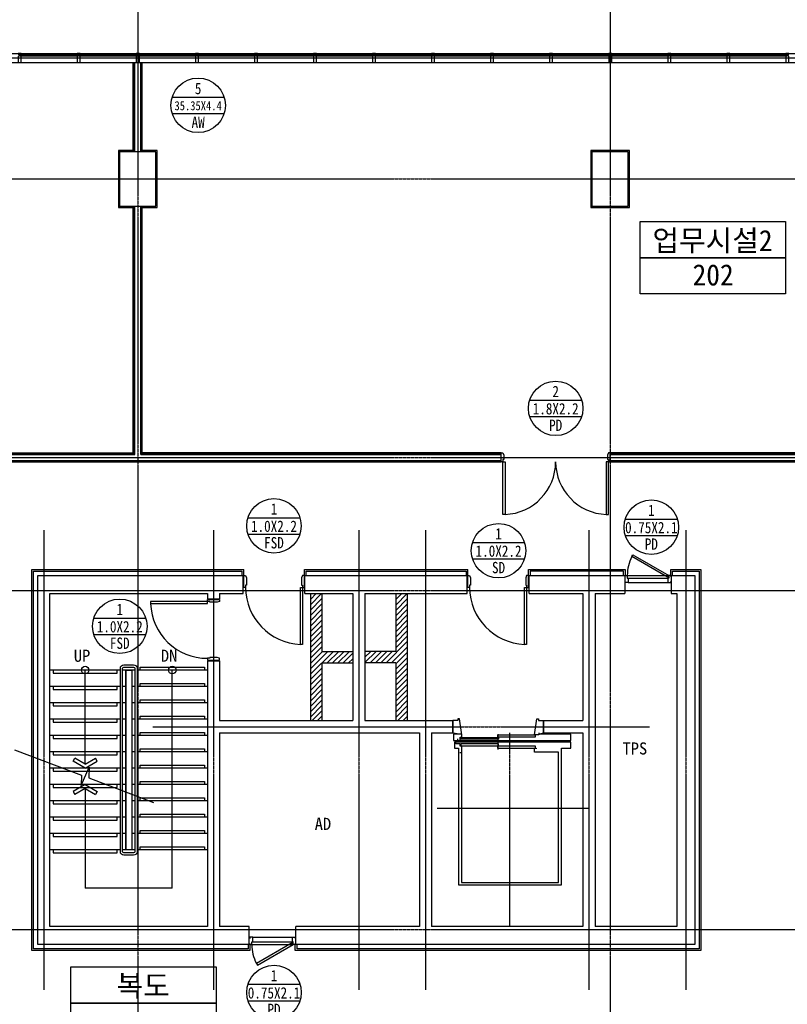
# Model space of a CAD drawing. Header units: millimetres. Extents: x 3445018 to 4174071, y -6064565 to -5122887.
# Tile 109 of 192: x 3876284 to 3888959, y -5540182 to -5523914. Entities that reach past the tile are written whole.
import ezdxf
from ezdxf.enums import TextEntityAlignment as Align

# ---------------------------------------------------------------- set-up
doc = ezdxf.new("R2010")
doc.units = ezdxf.units.MM
doc.header["$MEASUREMENT"] = 0
doc.linetypes.add('CEN', pattern=[66, 60, -2, 2, -2])
doc.layers.get('0').update_dxf_attribs({"linetype": 'CONTINUOUS'})
for name, color, linetype in [('AA-XXXX-창호부호', 7, 'CONTINUOUS'), ('CEN', 13, 'CEN'), ('DO', 7, 'CONTINUOUS'), ('door', 4, 'CONTINUOUS'), ('EL3', 7, 'CONTINUOUS'), ('ELEV CAR', 8, 'CONTINUOUS'), ('FIN', 6, 'CONTINUOUS'), ('HA1', 8, 'CONTINUOUS'), ('RBO', 1, 'CONTINUOUS'), ('ST', 7, 'CONTINUOUS'), ('ST2', 6, 'CONTINUOUS'), ('SY', 1, 'CONTINUOUS'), ('TE1', 3, 'CONTINUOUS'), ('TE2', 2, 'CONTINUOUS'), ('WA1', 2, 'CONTINUOUS'), ('WA2', 3, 'CONTINUOUS'), ('WA3', 7, 'CONTINUOUS'), ('WIN1', 4, 'CONTINUOUS'), ('WIN2', 9, 'CONTINUOUS')]:
    doc.layers.add(name, color=color, linetype=linetype)
doc.styles.add('SDP-S', font='txt')
doc.styles.add('돋움체', font='txt')

# ---------------------------------------------------------------- blocks, each defined once
blk = doc.blocks.new('A$C42BD091C')
at = {"layer": 'ELEV CAR', "linetype": 'CEN'}
for p, q in [((1300, 0), (1300, -3200)), ((2500, -1955), (0, -1955))]:
    blk.add_line(p, q, dxfattribs=at)
at = {"layer": 'ELEV CAR'}
for p, q in [((2150, -688), (450, -688)), ((450, -688), (450, -2943)), ((2100, -728), (500, -728)), ((500, -728), (500, -2878)), ((2100, -2873), (2100, -728)), ((2150, -2943), (2150, -688)), ((500, -2878), (895, -2878)), ((895, -2878), (895, -2943)), ((450, -2943), (295, -2943)), ((295, -2943), (295, -3045)), ((295, -3045), (2215, -3045)), ((865, -2943), (865, -2933)), ((895, -2943), (865, -2943)), ((2215, -2943), (2150, -2943)), ((2215, -3045), (2215, -2943)), ((825, -3177), (745, -3200)), ((745, -3200), (745, -3400)), ((2245, -3200), (2097, -3177)), ((2245, -3200), (2245, -3400))]:
    blk.add_line(p, q, dxfattribs=at)
for points in [[(1495, -2923), (1495, -3092), (1495, -3177)], [(2125, -2873), (2095, -2873), (2095, -2980), (2121, -2980), (2121, -3017), (2196, -3017), (2196, -3045), (2215, -3045)], [(2097, -3177), (2232, -3177), (2232, -3070), (295, -3070), (295, -3177), (825, -3177)], [(2164, -3100), (2164, -3070), (2120, -3070), (2120, -3127), (2095, -3127), (2095, -3167), (2132, -3430), (2162, -3430), (2162, -3400), (2245, -3400)], [(825, -3197), (825, -3167), (895, -3167), (858, -3429), (828, -3429), (828, -3400), (745, -3400)]]:
    blk.add_lwpolyline(points, dxfattribs=at)
for points in [[(1503, -2948), (879, -2948), (879, -2980), (1503, -2980)], [(2111, -2985), (1487, -2985), (1487, -3017), (2111, -3017)], [(879, -3162), (1503, -3162), (1503, -3132), (879, -3132)], [(2111, -3092), (2111, -3122), (1487, -3122), (1487, -3092)]]:
    blk.add_lwpolyline(points, close=True, dxfattribs=at)
blk = doc.blocks.new('CW-1')
at = {"layer": 'door'}
for points in [[(704860, -1026992), (704879, -1026992), (704879, -1026980), (704829, -1026980), (704829, -1026992), (704848, -1026992)], [(704848, -1026992), (704848, -1027028)], [(704860, -1026992), (704860, -1027028)], [(704848, -1027028), (704829, -1027028), (704829, -1027130), (704879, -1027130), (704879, -1027028), (704860, -1027028)]]:
    blk.add_lwpolyline(points, dxfattribs=at)
blk = doc.blocks.new('창호부호_수정')
at = {"layer": 'AA-XXXX-창호부호'}
for p, q in [((-1717, 540), (1717, 540)), ((-1717, -540), (1717, -540))]:
    blk.add_line(p, q, dxfattribs=at)
blk.add_circle((0, 0), 1800, dxfattribs=at)
at = {"layer": 'AA-XXXX-창호부호', "color": 3, "width": 0.85}
for tag, p in [('NO', (0, 1116)), ('창호', (0, -1116))]:
    blk.add_attdef(tag, text='', height=750, dxfattribs=at).set_placement(p, align=Align.MIDDLE_CENTER)
at = {"layer": 'AA-XXXX-창호부호', "color": 4, "width": 0.85}
blk.add_attdef('규격', text='', height=750, dxfattribs=at).set_placement((0, -24), align=Align.MIDDLE_CENTER)

msp = doc.modelspace()

# ---------------------------------------------------------------- hatches: boundary and pattern name
at = {"layer": 'HA1', "ltscale": 200, "true_color": 0x939598}
h = msp.add_hatch(dxfattribs=at)
h.set_pattern_fill('ANSI31', color=252, scale=500)
h.set_pattern_definition([(45, (489451.61, -304432.356), (-44.1941738, 44.1941738), [])])
h.paths.add_polyline_path([(3881784.289, -5534350.309), (3881274.289, -5534350.309), (3881274.289, -5533395.309), (3881084.289, -5533395.309), (3881084.289, -5535495.309), (3881274.289, -5535495.309), (3881274.289, -5534540.309), (3881784.289, -5534540.309)])
h.paths.add_polyline_path([(3882684.289, -5533395.309), (3882494.289, -5533395.309), (3882494.289, -5534350.309), (3881984.289, -5534350.309), (3881984.289, -5534540.309), (3882494.289, -5534540.309), (3882494.289, -5535495.309), (3882684.289, -5535495.309)])

# ---------------------------------------------------------------- linework, layer by layer
at = {"color": 9, "true_color": 0xc7c8ca}
for p, q in [((3877165.459, -5536166.121), (3877193.732, -5536116.644)), ((3877365.289, -5536280.309), (3877165.459, -5536166.121)), ((3877365.289, -5536214.677), (3877194.114, -5536116.862)), ((3877365.289, -5536214.677), (3877536.465, -5536116.862)), ((3877365.289, -5536280.309), (3877565.119, -5536166.121)), ((3877565.119, -5536166.121), (3877536.847, -5536116.644)), ((3877365.289, -5536550.309), (3877165.459, -5536664.498)), ((3877165.459, -5536664.498), (3877193.732, -5536713.975)), ((3877365.289, -5536615.942), (3877194.114, -5536713.756)), ((3877365.289, -5536550.309), (3877565.119, -5536664.498)), ((3877365.289, -5536615.942), (3877536.465, -5536713.756)), ((3877565.119, -5536664.498), (3877536.847, -5536713.975))]:
    msp.add_line(p, q, dxfattribs=at)
at = {"layer": 'CEN'}
for p, q in [((3878234.289, -5510409.833), (3878234.289, -5554758.274)), ((3886034.289, -5510409.833), (3886034.289, -5554758.274)), ((3853298.874, -5526545.309), (3904157.54, -5526545.309)), ((3853298.874, -5531145.309), (3904157.54, -5531145.309)), ((3876684.289, -5532345.309), (3876684.289, -5539945.309)), ((3879484.289, -5532345.309), (3879484.289, -5539945.309)), ((3881884.289, -5532345.309), (3881884.289, -5539945.309)), ((3882984.289, -5532345.309), (3882984.289, -5539945.309)), ((3885684.289, -5532345.309), (3885684.289, -5539945.309)), ((3887284.289, -5532345.309), (3887284.289, -5539945.309)), ((3853298.874, -5533345.309), (3904157.54, -5533345.309)), ((3878484.289, -5535595.309), (3886684.289, -5535595.309)), ((3853298.874, -5538945.309), (3904157.54, -5538945.309))]:
    msp.add_line(p, q, dxfattribs=at)
at = {"layer": 'DO', "color": 4}
for p, q in [((3886317.289, -5533095.309), (3887001.289, -5533095.309)), ((3886332.289, -5533143.309), (3886986.289, -5533143.309)), ((3886332.289, -5533215.309), (3886986.289, -5533215.309)), ((3880132.289, -5539075.309), (3880786.289, -5539075.309)), ((3880117.289, -5539195.309), (3880801.289, -5539195.309)), ((3880132.289, -5539147.309), (3880786.289, -5539147.309))]:
    msp.add_line(p, q, dxfattribs=at)
for points in [[(3884279.289, -5531111.309), (3884279.289, -5531179.309), (3884264.289, -5531179.309), (3884264.289, -5531219.309), (3884234.289, -5531219.309), (3884234.289, -5531071.309), (3884264.289, -5531071.309), (3884279.289, -5531111.309)], [(3885989.289, -5531111.309), (3885989.289, -5531179.309), (3886004.289, -5531179.309), (3886004.289, -5531219.309), (3886034.289, -5531219.309), (3886034.289, -5531071.309), (3886004.289, -5531071.309), (3885989.289, -5531111.309)], [(3887001.289, -5533095.309), (3886983.789, -5533125.62), (3886392.204, -5532784.068), (3886409.704, -5532753.757), (3887001.289, -5533095.309)], [(3880029.289, -5533135.309), (3880029.289, -5533255.309), (3880014.289, -5533255.309), (3880014.289, -5533295.309), (3879984.289, -5533295.309), (3879984.289, -5533095.309), (3880014.289, -5533095.309), (3880029.289, -5533135.309)], [(3880939.289, -5533135.309), (3880939.289, -5533255.309), (3880954.289, -5533255.309), (3880954.289, -5533295.309), (3880984.289, -5533295.309), (3880984.289, -5533095.309), (3880954.289, -5533095.309), (3880939.289, -5533135.309)], [(3883729.289, -5533135.309), (3883729.289, -5533255.309), (3883714.289, -5533255.309), (3883714.289, -5533295.309), (3883684.289, -5533295.309), (3883684.289, -5533095.309), (3883714.289, -5533095.309), (3883729.289, -5533135.309)], [(3884639.289, -5533135.309), (3884639.289, -5533255.309), (3884654.289, -5533255.309), (3884654.289, -5533295.309), (3884684.289, -5533295.309), (3884684.289, -5533095.309), (3884654.289, -5533095.309), (3884639.289, -5533135.309)], [(3886284.289, -5533115.309), (3886284.289, -5533095.309), (3886317.289, -5533095.309), (3886317.289, -5533143.309), (3886332.289, -5533143.309), (3886332.289, -5533215.309), (3886284.289, -5533215.309), (3886284.289, -5533195.309)], [(3887034.289, -5533115.309), (3887034.289, -5533095.309), (3887001.289, -5533095.309), (3887001.289, -5533143.309), (3886986.289, -5533143.309), (3886986.289, -5533215.309), (3887034.289, -5533215.309), (3887034.289, -5533195.309)], [(3879544.289, -5533540.309), (3879424.289, -5533540.309), (3879424.289, -5533525.309), (3879384.289, -5533525.309), (3879384.289, -5533495.309), (3879584.289, -5533495.309), (3879584.289, -5533525.309), (3879544.289, -5533540.309)], [(3879544.289, -5534450.309), (3879424.289, -5534450.309), (3879424.289, -5534465.309), (3879384.289, -5534465.309), (3879384.289, -5534495.309), (3879584.289, -5534495.309), (3879584.289, -5534465.309), (3879544.289, -5534450.309)], [(3880084.289, -5539175.309), (3880084.289, -5539195.309), (3880117.289, -5539195.309), (3880117.289, -5539147.309), (3880132.289, -5539147.309), (3880132.289, -5539075.309), (3880084.289, -5539075.309), (3880084.289, -5539095.309)], [(3880834.289, -5539175.309), (3880834.289, -5539195.309), (3880801.289, -5539195.309), (3880801.289, -5539147.309), (3880786.289, -5539147.309), (3880786.289, -5539075.309), (3880834.289, -5539075.309), (3880834.289, -5539095.309)], [(3880801.289, -5539195.309), (3880783.789, -5539164.998), (3880192.204, -5539506.55), (3880209.704, -5539536.861), (3880801.289, -5539195.309)]]:
    msp.add_lwpolyline(points, dxfattribs=at)
for points in [[(3884264.289, -5531219.309), (3884299.289, -5531219.309), (3884299.289, -5532088.605), (3884264.289, -5532088.605)], [(3886004.289, -5531219.309), (3885969.289, -5531219.309), (3885969.289, -5532088.605), (3886004.289, -5532088.605)], [(3880954.289, -5533295.309), (3880954.289, -5534234.657), (3880919.289, -5534234.657), (3880919.289, -5533295.309)], [(3884654.289, -5533295.309), (3884654.289, -5534234.657), (3884619.289, -5534234.657), (3884619.289, -5533295.309)], [(3879384.289, -5533525.309), (3878444.941, -5533525.309), (3878444.941, -5533560.309), (3879384.289, -5533560.309)]]:
    msp.add_lwpolyline(points, close=True, dxfattribs=at)
for centre, radius, start, end in [((3884264.289, -5531219.309), 870, 272.3056248, 0), ((3886004.289, -5531219.309), 870, 180, 267.6943752), ((3887001.289, -5533095.309), 684, 152.9330825, 180), ((3880954.289, -5533295.309), 940, 180, 267.8661532), ((3884654.289, -5533295.309), 940, 180, 267.8661532), ((3879384.289, -5533525.309), 940, 182.1338468, 270), ((3880801.289, -5539195.309), 684, 180, 207.0669175)]:
    msp.add_arc(centre, radius, start, end, dxfattribs=at)
at = {"layer": 'EL3', "color": 252, "ltscale": 1000, "true_color": 0x939598}
for points in [[(3877946.289, -5537660.309), (3877946.289, -5534630.309, -0.414213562), (3878004.289, -5534572.309), (3878164.289, -5534572.309, -0.414213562), (3878222.289, -5534630.309), (3878222.289, -5537660.309, -0.414213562), (3878164.289, -5537718.309), (3878004.289, -5537718.309, -0.414213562)], [(3877984.289, -5537660.309), (3877984.289, -5534630.309, -0.414213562), (3878004.289, -5534610.309), (3878164.289, -5534610.309, -0.414213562), (3878184.289, -5534630.309), (3878184.289, -5537660.309, -0.414213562), (3878164.289, -5537680.309), (3878004.289, -5537680.309, -0.414213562)]]:
    msp.add_lwpolyline(points, format="xyb", close=True, dxfattribs=at)
msp.add_lwpolyline([(3878034.289, -5537630.309), (3878034.289, -5534660.309), (3878134.289, -5534660.309), (3878134.289, -5537630.309)], close=True, dxfattribs=at)
at = {"layer": 'FIN', "color": 252, "ltscale": 1000, "true_color": 0x939598}
for p, q in [((3872234.289, -5531207.309), (3884234.289, -5531207.309)), ((3872234.289, -5531219.309), (3884234.289, -5531219.309)), ((3886034.289, -5531207.309), (3895759.289, -5531207.309)), ((3886034.289, -5531219.309), (3895759.289, -5531219.309))]:
    msp.add_line(p, q, dxfattribs=at)
for points in [[(3878160.289, -5526095.309), (3878160.289, -5524620.309)], [(3878172.289, -5526095.309), (3878172.289, -5524620.309)], [(3878296.289, -5526095.309), (3878296.289, -5524620.309)], [(3878308.289, -5526095.309), (3878308.289, -5524620.309)], [(3878160.289, -5526075.309), (3877914.289, -5526075.309), (3877914.289, -5527015.309), (3878160.289, -5527015.309)], [(3878308.289, -5527015.309), (3878554.289, -5527015.309), (3878554.289, -5526075.309), (3878308.289, -5526075.309)], [(3872234.289, -5531083.309), (3878172.289, -5531083.309), (3878172.289, -5526995.309)], [(3872234.289, -5531071.309), (3878160.289, -5531071.309), (3878160.289, -5526995.309)], [(3884234.289, -5531083.309), (3878296.289, -5531083.309), (3878296.289, -5526995.309)], [(3884234.289, -5531071.309), (3878308.289, -5531071.309), (3878308.289, -5526995.309)], [(3895759.289, -5531071.309), (3886034.289, -5531071.309)], [(3895759.289, -5531083.309), (3886034.289, -5531083.309)]]:
    msp.add_lwpolyline(points, dxfattribs=at)
msp.add_lwpolyline([(3885714.299, -5527015.322), (3886354.299, -5527015.322), (3886354.299, -5526075.322), (3885714.299, -5526075.322)], close=True, dxfattribs=at)
at = {"layer": 'FIN', "color": 252, "true_color": 0x939598}
for points in [[(3880084.289, -5539195.309), (3880084.289, -5539295.309), (3876484.289, -5539295.309), (3876484.289, -5532995.309), (3879984.289, -5532995.309)], [(3880054.289, -5539195.309), (3880054.289, -5539265.309), (3876514.289, -5539265.309), (3876514.289, -5533025.309), (3879954.289, -5533025.309), (3879954.289, -5533095.309)], [(3879984.289, -5533095.309), (3879984.289, -5532995.309)], [(3887034.289, -5533095.309), (3887034.289, -5532995.309), (3887534.289, -5532995.309), (3887534.289, -5539295.309), (3880834.289, -5539295.309), (3880834.289, -5539195.309)], [(3887064.289, -5533095.309), (3887064.289, -5533025.309), (3887504.289, -5533025.309), (3887504.289, -5539265.309), (3880864.289, -5539265.309), (3880864.289, -5539195.309)], [(3880984.289, -5532995.309), (3883684.289, -5532995.309)], [(3880984.289, -5533095.309), (3880984.289, -5532995.309)], [(3881014.289, -5533095.309), (3881014.289, -5533025.309), (3883654.289, -5533025.309), (3883654.289, -5533095.309)], [(3883684.289, -5533095.309), (3883684.289, -5532995.309)], [(3884684.289, -5532995.309), (3886284.289, -5532995.309), (3886284.289, -5533095.309)], [(3884684.289, -5533095.309), (3884684.289, -5532995.309)], [(3886254.289, -5533095.309), (3886254.289, -5533025.309), (3884714.289, -5533025.309), (3884714.289, -5533095.309)]]:
    msp.add_lwpolyline(points, dxfattribs=at)
at = {"layer": 'RBO', "color": 252, "true_color": 0x939598}
for points in [[(3886528.325, -5527845.809), (3886528.325, -5527245.809), (3888928.325, -5527245.809), (3888928.325, -5527845.809)], [(3886528.325, -5528445.809), (3886528.325, -5527845.809), (3888928.325, -5527845.809), (3888928.325, -5528445.809)], [(3877127.317, -5540161.921), (3877127.317, -5539561.921), (3879527.317, -5539561.921), (3879527.317, -5540161.921)], [(3877127.317, -5540761.921), (3877127.317, -5540161.921), (3879527.317, -5540161.921), (3879527.317, -5540761.921)]]:
    msp.add_lwpolyline(points, close=True, dxfattribs=at)
at = {"layer": 'ST', "color": 252, "ltscale": 1000, "true_color": 0x939598}
for p, q in [((3877946.289, -5534660.309), (3876784.289, -5534660.309)), ((3878184.289, -5534660.309), (3877984.289, -5534660.309)), ((3878034.289, -5534660.309), (3878034.289, -5537630.309)), ((3878134.289, -5534660.309), (3878134.289, -5537630.309)), ((3879384.289, -5534660.309), (3878222.289, -5534660.309)), ((3877946.289, -5534930.309), (3876784.289, -5534930.309)), ((3878034.289, -5534930.309), (3877984.289, -5534930.309)), ((3878184.289, -5534930.309), (3878134.289, -5534930.309)), ((3879384.289, -5534930.309), (3878222.289, -5534930.309)), ((3877946.289, -5535200.309), (3876784.289, -5535200.309)), ((3878034.289, -5535200.309), (3877984.289, -5535200.309)), ((3878184.289, -5535200.309), (3878134.289, -5535200.309)), ((3879384.289, -5535200.309), (3878222.289, -5535200.309)), ((3877946.289, -5535470.309), (3876784.289, -5535470.309)), ((3878034.289, -5535470.309), (3877984.289, -5535470.309)), ((3878184.289, -5535470.309), (3878134.289, -5535470.309)), ((3879384.289, -5535470.309), (3878222.289, -5535470.309)), ((3877946.289, -5535740.309), (3876784.289, -5535740.309)), ((3878034.289, -5535740.309), (3877984.289, -5535740.309)), ((3878184.289, -5535740.309), (3878134.289, -5535740.309)), ((3879384.289, -5535740.309), (3878222.289, -5535740.309)), ((3877946.289, -5536010.309), (3876784.289, -5536010.309)), ((3878034.289, -5536010.309), (3877984.289, -5536010.309)), ((3878184.289, -5536010.309), (3878134.289, -5536010.309)), ((3879384.289, -5536010.309), (3878222.289, -5536010.309)), ((3877946.289, -5536280.309), (3876784.289, -5536280.309)), ((3878034.289, -5536280.309), (3877984.289, -5536280.309)), ((3878184.289, -5536280.309), (3878134.289, -5536280.309)), ((3879384.289, -5536280.309), (3878222.289, -5536280.309)), ((3877946.289, -5536550.309), (3876784.289, -5536550.309)), ((3878034.289, -5536550.309), (3877984.289, -5536550.309)), ((3878184.289, -5536550.309), (3878134.289, -5536550.309)), ((3879384.289, -5536550.309), (3878222.289, -5536550.309)), ((3877946.289, -5536820.309), (3876784.289, -5536820.309)), ((3878034.289, -5536820.309), (3877984.289, -5536820.309)), ((3878184.289, -5536820.309), (3878134.289, -5536820.309)), ((3879384.289, -5536820.309), (3878222.289, -5536820.309)), ((3877946.289, -5537090.309), (3876784.289, -5537090.309)), ((3878034.289, -5537090.309), (3877984.289, -5537090.309)), ((3878184.289, -5537090.309), (3878134.289, -5537090.309)), ((3879384.289, -5537090.309), (3878222.289, -5537090.309)), ((3877946.289, -5537360.309), (3876784.289, -5537360.309)), ((3878034.289, -5537360.309), (3877984.289, -5537360.309)), ((3878184.289, -5537360.309), (3878134.289, -5537360.309)), ((3879384.289, -5537360.309), (3878222.289, -5537360.309)), ((3877946.289, -5537630.309), (3876784.289, -5537630.309)), ((3878184.289, -5537630.309), (3877984.289, -5537630.309)), ((3879384.289, -5537630.309), (3878222.289, -5537630.309))]:
    msp.add_line(p, q, dxfattribs=at)
at = {"layer": 'ST2', "color": 252, "ltscale": 1000, "true_color": 0x939598}
for points in [[(3876834.786, -5534660.309), (3876834.786, -5534710.309), (3877896.289, -5534710.309), (3877896.289, -5534660.309)], [(3878272.786, -5534660.309), (3878272.786, -5534610.309), (3879334.289, -5534610.309), (3879334.289, -5534660.309)], [(3878272.786, -5534930.309), (3878272.786, -5534880.309), (3879334.289, -5534880.309), (3879334.289, -5534930.309)], [(3876834.786, -5534930.309), (3876834.786, -5534980.309), (3877896.289, -5534980.309), (3877896.289, -5534930.309)], [(3876834.786, -5535200.309), (3876834.786, -5535250.309), (3877896.289, -5535250.309), (3877896.289, -5535200.309)], [(3878272.786, -5535200.309), (3878272.786, -5535150.309), (3879334.289, -5535150.309), (3879334.289, -5535200.309)], [(3876834.786, -5535470.309), (3876834.786, -5535520.309), (3877896.289, -5535520.309), (3877896.289, -5535470.309)], [(3878272.786, -5535470.309), (3878272.786, -5535420.309), (3879334.289, -5535420.309), (3879334.289, -5535470.309)], [(3878272.786, -5535740.309), (3878272.786, -5535690.309), (3879334.289, -5535690.309), (3879334.289, -5535740.309)], [(3876834.786, -5535740.309), (3876834.786, -5535790.309), (3877896.289, -5535790.309), (3877896.289, -5535740.309)], [(3876834.786, -5536010.309), (3876834.786, -5536060.309), (3877896.289, -5536060.309), (3877896.289, -5536010.309)], [(3878272.786, -5536010.309), (3878272.786, -5535960.309), (3879334.289, -5535960.309), (3879334.289, -5536010.309)], [(3876834.786, -5536280.309), (3876834.786, -5536330.309), (3877896.289, -5536330.309), (3877896.289, -5536280.309)], [(3878272.786, -5536280.309), (3878272.786, -5536230.309), (3879334.289, -5536230.309), (3879334.289, -5536280.309)], [(3878272.786, -5536550.309), (3878272.786, -5536500.309), (3879334.289, -5536500.309), (3879334.289, -5536550.309)], [(3876834.786, -5536550.309), (3876834.786, -5536600.309), (3877896.289, -5536600.309), (3877896.289, -5536550.309)], [(3876834.786, -5536820.309), (3876834.786, -5536870.309), (3877896.289, -5536870.309), (3877896.289, -5536820.309)], [(3878272.786, -5536820.309), (3878272.786, -5536770.309), (3879334.289, -5536770.309), (3879334.289, -5536820.309)], [(3876834.786, -5537090.309), (3876834.786, -5537140.309), (3877896.289, -5537140.309), (3877896.289, -5537090.309)], [(3878272.786, -5537090.309), (3878272.786, -5537040.309), (3879334.289, -5537040.309), (3879334.289, -5537090.309)], [(3878272.786, -5537360.309), (3878272.786, -5537310.309), (3879334.289, -5537310.309), (3879334.289, -5537360.309)], [(3876834.786, -5537360.309), (3876834.786, -5537410.309), (3877896.289, -5537410.309), (3877896.289, -5537360.309)], [(3876834.786, -5537630.309), (3876834.786, -5537680.309), (3877896.289, -5537680.309), (3877896.289, -5537630.309)], [(3878272.786, -5537630.309), (3878272.786, -5537580.309), (3879334.289, -5537580.309), (3879334.289, -5537630.309)]]:
    msp.add_lwpolyline(points, dxfattribs=at)
at = {"layer": 'SY', "color": 252, "true_color": 0x939598}
for p, q in [((3877365.289, -5536214.677), (3877365.289, -5534660.309)), ((3878803.289, -5538262.809), (3878803.289, -5534660.309)), ((3877365.289, -5536615.942), (3877365.289, -5538262.809)), ((3878803.289, -5538262.809), (3877365.289, -5538262.809))]:
    msp.add_line(p, q, dxfattribs=at)
at = {"layer": 'SY', "color": 252, "linetype": 'Continuous', "true_color": 0x939598}
msp.add_lwpolyline([(3876197.371, -5535976.789), (3877302.342, -5536394.178), (3877300.882, -5536568.305), (3877429.697, -5536262.314), (3877426.488, -5536441.072), (3878496.091, -5536845.102)], dxfattribs=at)
at = {"layer": 'SY', "color": 252, "true_color": 0x939598}
for centre in [(3877365.289, -5534660.309), (3878803.289, -5534660.309)]:
    msp.add_circle(centre, 62.5, dxfattribs=at)
at = {"layer": 'WA1', "color": 252, "true_color": 0x939598}
for p, q in [((3879974.289, -5533395.309), (3879974.289, -5533095.309)), ((3880994.289, -5533395.309), (3880994.289, -5533095.309)), ((3883674.289, -5533395.309), (3883674.289, -5533095.309)), ((3884694.289, -5533395.309), (3884694.289, -5533095.309)), ((3886274.289, -5533095.309), (3886274.289, -5533395.309)), ((3887044.289, -5533095.309), (3887044.289, -5533395.309)), ((3879384.289, -5533395.309), (3879384.289, -5533485.309)), ((3879584.289, -5533395.309), (3879584.289, -5533485.309)), ((3881784.289, -5533395.309), (3881784.289, -5535495.309)), ((3881984.289, -5533395.309), (3881984.289, -5535495.309)), ((3885584.289, -5533395.309), (3885584.289, -5535495.309)), ((3885784.289, -5533395.309), (3885784.289, -5538895.309)), ((3879384.289, -5533485.309), (3879584.289, -5533485.309)), ((3879384.289, -5534505.309), (3879384.289, -5538895.309)), ((3879384.289, -5534505.309), (3879584.289, -5534505.309)), ((3879584.289, -5534505.309), (3879584.289, -5535495.309)), ((3879584.289, -5535495.309), (3881784.289, -5535495.309)), ((3881984.289, -5535495.309), (3883434.542, -5535495.309)), ((3883434.542, -5535495.309), (3883434.542, -5535695.31)), ((3884934.542, -5535495.309), (3885584.289, -5535495.309)), ((3884934.542, -5535495.309), (3884934.542, -5535695.309)), ((3879584.289, -5535695.309), (3879584.289, -5538895.309)), ((3879584.289, -5535695.309), (3882884.289, -5535695.309)), ((3882884.289, -5535695.309), (3882884.289, -5538895.309)), ((3883084.289, -5535695.309), (3883084.289, -5538895.309)), ((3883084.289, -5535695.309), (3883434.542, -5535695.309)), ((3884934.542, -5535695.309), (3885584.289, -5535695.309)), ((3885584.289, -5535695.309), (3885584.289, -5538895.309)), ((3880074.289, -5539195.309), (3880074.289, -5538895.309)), ((3880844.289, -5539195.309), (3880844.289, -5538895.309))]:
    msp.add_line(p, q, dxfattribs=at)
for points in [[(3877934.289, -5526995.309), (3878534.289, -5526995.309), (3878534.289, -5526095.309), (3877934.289, -5526095.309)], [(3885734.289, -5526995.309), (3886334.289, -5526995.309), (3886334.289, -5526095.309), (3885734.289, -5526095.309)]]:
    msp.add_lwpolyline(points, close=True, dxfattribs=at)
for points in [[(3880074.289, -5539195.309), (3876584.289, -5539195.309), (3876584.289, -5533095.309), (3879974.289, -5533095.309)], [(3887044.289, -5533095.309), (3887434.289, -5533095.309), (3887434.289, -5539195.309), (3880844.289, -5539195.309)], [(3880994.289, -5533095.309), (3883674.289, -5533095.309)], [(3884694.289, -5533095.309), (3886274.289, -5533095.309)], [(3879384.289, -5538895.309), (3876784.289, -5538895.309), (3876784.289, -5533395.309), (3879384.289, -5533395.309)], [(3879584.289, -5533395.309), (3879974.289, -5533395.309)], [(3880994.289, -5533395.309), (3881784.289, -5533395.309)], [(3881984.289, -5533395.309), (3883674.289, -5533395.309)], [(3884694.289, -5533395.309), (3885584.289, -5533395.309)], [(3885784.289, -5533395.309), (3886274.289, -5533395.309)], [(3887044.289, -5533395.309), (3887134.289, -5533395.309), (3887134.289, -5538895.309), (3885784.289, -5538895.309)], [(3880074.289, -5538895.309), (3879584.289, -5538895.309)], [(3882884.289, -5538895.309), (3880844.289, -5538895.309)], [(3885584.289, -5538895.309), (3883084.289, -5538895.309)]]:
    msp.add_lwpolyline(points, dxfattribs=at)
at = {"layer": 'WA2', "color": 252, "true_color": 0x939598}
for p, q in [((3881084.289, -5533395.309), (3881084.289, -5535495.309)), ((3881274.289, -5533395.309), (3881274.289, -5534350.309)), ((3882494.289, -5533395.309), (3882494.289, -5534350.309)), ((3882684.289, -5533395.309), (3882684.289, -5535495.309)), ((3881274.289, -5534350.309), (3881784.289, -5534350.309)), ((3882494.289, -5534350.309), (3881984.289, -5534350.309)), ((3881274.289, -5534540.309), (3881274.289, -5535495.309)), ((3881274.289, -5534540.309), (3881784.289, -5534540.309)), ((3882494.289, -5534540.309), (3881984.289, -5534540.309)), ((3882494.289, -5534540.309), (3882494.289, -5535495.309))]:
    msp.add_line(p, q, dxfattribs=at)
at = {"layer": 'WA3', "color": 252, "ltscale": 1000, "true_color": 0x939598}
for p, q in [((3872234.289, -5531095.309), (3878184.289, -5531095.309)), ((3878284.289, -5531095.309), (3884234.289, -5531095.309)), ((3886034.289, -5531095.309), (3895759.289, -5531095.309)), ((3872234.289, -5531195.309), (3884234.289, -5531195.309)), ((3886034.289, -5531195.309), (3895759.289, -5531195.309))]:
    msp.add_line(p, q, dxfattribs=at)
for points in [[(3878184.289, -5526095.309), (3878184.289, -5524620.309)], [(3878284.289, -5526095.309), (3878284.289, -5524620.309)], [(3878184.289, -5531095.309), (3878184.289, -5526995.309)], [(3878284.289, -5531095.309), (3878284.289, -5526995.309)]]:
    msp.add_lwpolyline(points, dxfattribs=at)
at = {"layer": 'WIN1', "ltscale": 1000}
for p, q in [((3876290.289, -5524482.309), (3877253.289, -5524482.309)), ((3877253.289, -5524500.309), (3876290.289, -5524500.309)), ((3877265.289, -5524482.309), (3878228.289, -5524482.309)), ((3878228.289, -5524500.309), (3877265.289, -5524500.309)), ((3878240.289, -5524482.309), (3879203.289, -5524482.309)), ((3878240.289, -5524482.309), (3879203.289, -5524482.309)), ((3879203.289, -5524500.309), (3878240.289, -5524500.309)), ((3879203.289, -5524500.309), (3878240.289, -5524500.309)), ((3879215.289, -5524482.309), (3880178.289, -5524482.309)), ((3879215.289, -5524482.309), (3880178.289, -5524482.309)), ((3880178.289, -5524500.309), (3879215.289, -5524500.309)), ((3880178.289, -5524500.309), (3879215.289, -5524500.309)), ((3880190.289, -5524482.309), (3881153.289, -5524482.309)), ((3880190.289, -5524482.309), (3881153.289, -5524482.309)), ((3881153.289, -5524500.309), (3880190.289, -5524500.309)), ((3881153.289, -5524500.309), (3880190.289, -5524500.309)), ((3881165.289, -5524482.309), (3882128.289, -5524482.309)), ((3881165.289, -5524482.309), (3882128.289, -5524482.309)), ((3882128.289, -5524500.309), (3881165.289, -5524500.309)), ((3882128.289, -5524500.309), (3881165.289, -5524500.309)), ((3882140.289, -5524482.309), (3883103.289, -5524482.309)), ((3882140.289, -5524482.309), (3883103.289, -5524482.309)), ((3883103.289, -5524500.309), (3882140.289, -5524500.309)), ((3883103.289, -5524500.309), (3882140.289, -5524500.309)), ((3883115.289, -5524482.309), (3884078.289, -5524482.309)), ((3883115.289, -5524482.309), (3884078.289, -5524482.309)), ((3884078.289, -5524500.309), (3883115.289, -5524500.309)), ((3884078.289, -5524500.309), (3883115.289, -5524500.309)), ((3884090.289, -5524482.309), (3885053.289, -5524482.309)), ((3884090.289, -5524482.309), (3885053.289, -5524482.309)), ((3885053.289, -5524500.309), (3884090.289, -5524500.309)), ((3885053.289, -5524500.309), (3884090.289, -5524500.309)), ((3885065.289, -5524482.309), (3886028.289, -5524482.309)), ((3885065.289, -5524482.309), (3886028.289, -5524482.309)), ((3886028.289, -5524500.309), (3885065.289, -5524500.309)), ((3886028.289, -5524500.309), (3885065.289, -5524500.309)), ((3886040.289, -5524482.309), (3887003.289, -5524482.309)), ((3887003.289, -5524500.309), (3886040.289, -5524500.309)), ((3887015.289, -5524482.309), (3887978.289, -5524482.309)), ((3887978.289, -5524500.309), (3887015.289, -5524500.309)), ((3887990.289, -5524482.309), (3888953.289, -5524482.309)), ((3888953.289, -5524500.309), (3887990.289, -5524500.309)), ((3877253.289, -5524518.309), (3876290.289, -5524518.309)), ((3878228.289, -5524518.309), (3877265.289, -5524518.309)), ((3879203.289, -5524518.309), (3878240.289, -5524518.309)), ((3879203.289, -5524518.309), (3878240.289, -5524518.309)), ((3880178.289, -5524518.309), (3879215.289, -5524518.309)), ((3880178.289, -5524518.309), (3879215.289, -5524518.309)), ((3881153.289, -5524518.309), (3880190.289, -5524518.309)), ((3881153.289, -5524518.309), (3880190.289, -5524518.309)), ((3882128.289, -5524518.309), (3881165.289, -5524518.309)), ((3882128.289, -5524518.309), (3881165.289, -5524518.309)), ((3883103.289, -5524518.309), (3882140.289, -5524518.309)), ((3883103.289, -5524518.309), (3882140.289, -5524518.309)), ((3884078.289, -5524518.309), (3883115.289, -5524518.309)), ((3884078.289, -5524518.309), (3883115.289, -5524518.309)), ((3885053.289, -5524518.309), (3884090.289, -5524518.309)), ((3885053.289, -5524518.309), (3884090.289, -5524518.309)), ((3886028.289, -5524518.309), (3885065.289, -5524518.309)), ((3886028.289, -5524518.309), (3885065.289, -5524518.309)), ((3887003.289, -5524518.309), (3886040.289, -5524518.309)), ((3887978.289, -5524518.309), (3887015.289, -5524518.309)), ((3888953.289, -5524518.309), (3887990.289, -5524518.309))]:
    msp.add_line(p, q, dxfattribs=at)
at = {"layer": 'WIN2', "ltscale": 1000}
for points in [[(3860559.289, -5524470.309), (3895909.289, -5524470.309), (3895909.289, -5547820.309), (3860559.289, -5547820.309)], [(3860634.289, -5524545.309), (3895834.289, -5524545.309), (3895834.289, -5547745.309), (3860634.289, -5547745.309)], [(3860709.289, -5524620.309), (3895759.289, -5524620.309), (3895759.289, -5547670.309), (3860709.289, -5547670.309)]]:
    msp.add_lwpolyline(points, close=True, dxfattribs=at)

# ---------------------------------------------------------------- block references
at = {"layer": 'AA-XXXX-창호부호'}
ref = msp.add_blockref('창호부호_수정', (3879230.497, -5525329.009), dxfattribs=dict(at, xscale=0.25, yscale=0.25, zscale=0.25))
ref.add_attrib('NO', '5', dxfattribs={"color": 3, "height": 187.5, "width": 0.85}).set_placement((3879230.497, -5525050.009), align=Align.MIDDLE_CENTER)
ref.add_attrib('규격', '35.35X4.4', dxfattribs={"color": 4, "height": 150, "width": 0.85}).set_placement((3879230.497, -5525334.94), align=Align.MIDDLE_CENTER)
ref.add_attrib('창호', 'AW', dxfattribs={"color": 3, "height": 187.5, "width": 0.85}).set_placement((3879230.497, -5525608.009), align=Align.MIDDLE_CENTER)
at = {"layer": 'AA-XXXX-창호부호', "xscale": 0.25, "yscale": 0.25, "zscale": 0.25}
for p, values in [((3885134.289, -5530335.551), {'NO': '2', '규격': '1.8X2.2', '창호': 'PD'}), ((3880482.758, -5532277.043), {'NO': '1', '규격': '1.0X2.2', '창호': 'FSD'}), ((3886714.415, -5532298.801), {'NO': '1', '규격': '0.75X2.1', '창호': 'PD'}), ((3884191.189, -5532687.474), {'NO': '1', '규격': '1.0X2.2', '창호': 'SD'}), ((3877936.361, -5533936.502), {'NO': '1', '규격': '1.0X2.2', '창호': 'FSD'}), ((3880483.689, -5539986.861), {'NO': '1', '규격': '0.75X2.1', '창호': 'PD'})]:
    msp.add_blockref('창호부호_수정', p, dxfattribs=at).add_auto_attribs(values)
at = {"layer": 'ELEV CAR', "color": 252, "true_color": 0x939598, "rotation": 180.0000123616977}
msp.add_blockref('A$C42BD091C', (3885679.545, -5538895.309), dxfattribs=at)
at = {"layer": 'WIN1'}
for p in [(3171430.727, -4497490.162), (3172405.727, -4497490.162), (3173380.727, -4497490.162), (3174355.727, -4497490.162), (3175330.727, -4497490.162), (3176305.727, -4497490.162), (3177280.727, -4497490.162), (3178255.727, -4497490.162), (3179230.727, -4497490.162), (3180205.727, -4497490.162), (3181180.727, -4497490.162), (3182155.727, -4497490.162), (3183130.727, -4497490.162), (3184105.727, -4497490.162)]:
    msp.add_blockref('CW-1', p, dxfattribs=at)

# ---------------------------------------------------------------- texts
at = {"layer": 'TE1', "color": 252, "true_color": 0x939598, "style": 'SDP-S'}
for s, p in [('UP', (3877177.878, -5534522.465)), ('DN', (3878615.878, -5534522.465)), ('TPS', (3886238.244, -5536054.824)), ('AD', (3881155.519, -5537300.229))]:
    msp.add_text(s, height=200, dxfattribs=at).set_placement(p)
at = {"layer": 'TE2', "color": 252, "true_color": 0x939598, "style": '돋움체'}
for s, p in [('업무시설2', (3887724.194, -5527559.646)), ('202', (3887734.617, -5528132.287)), ('복도', (3878323.186, -5539875.757))]:
    msp.add_text(s, height=350, dxfattribs=at).set_placement(p, align=Align.MIDDLE)

doc.saveas('drawing.dxf')
